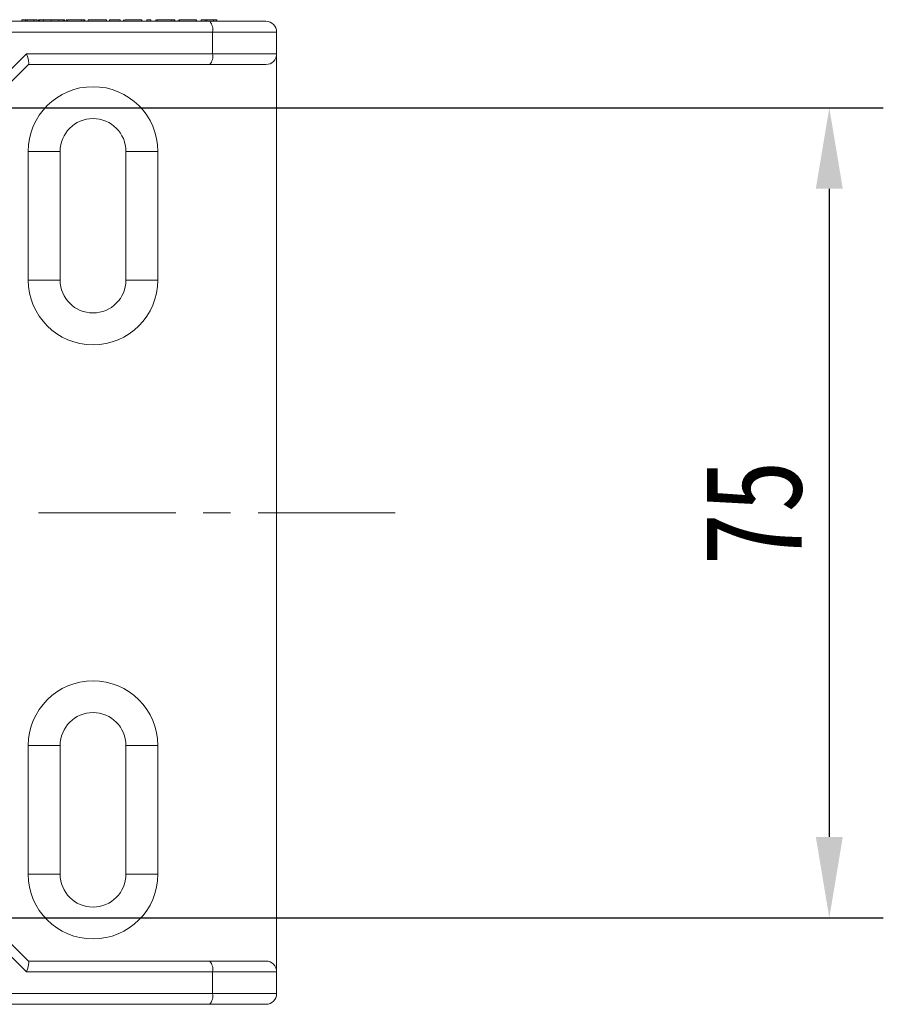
# Model space of a CAD drawing. Header units: millimetres. Extents: x 8853 to 11418, y 45 to 1005.
# Tile 40 of 256: x 9860 to 9940, y 264 to 355. Entities that reach past the tile are written whole.
import ezdxf

# ---------------------------------------------------------------- set-up
doc = ezdxf.new("R2010")
doc.units = ezdxf.units.MM
doc.linetypes.add('CENTERX2', pattern=[20.32, 12.7, -2.54, 2.54, -2.54])
doc.styles.get("Standard").update_dxf_attribs({"font": '仿宋_GB2312_0.TTF', "width": 0.8})
doc.dimstyles.new('ISO-35.1', dxfattribs={"dimtxt": 9, "dimasz": 7.5, "dimexe": 5, "dimexo": 0.625, "dimgap": 2.5, "dimtad": 1, "dimdsep": 46, "dimtxsty": 'Standard', "dimcen": 2.5, "dimadec": 0, "dimazin": 0, "dimtfac": 1, "dimtmove": 0, "dimatfit": 3, "dimfxl": 0, "dimarcsym": 0})

# ---------------------------------------------------------------- blocks, each defined once
blk = doc.blocks.new('*D46')
at = {"color": 0, "lineweight": -2, "transparency": 16777216}
for p, q in [((9856.65, 346.671), (9939.749, 346.671)), ((9934.749, 339.171), (9934.749, 279.171)), ((9856.536, 271.671), (9939.749, 271.671))]:
    blk.add_line(p, q, dxfattribs=at)
at = {"color": 0, "lineweight": 9, "transparency": 16777216}
for points in [[(9933.499, 339.171), (9935.999, 339.171), (9934.749, 346.671)], [(9933.499, 279.171), (9935.999, 279.171), (9934.749, 271.671)]]:
    blk.add_solid(points, dxfattribs=at)
at = {"layer": 'Defpoints', "color": 0, "lineweight": 9, "transparency": 16777216}
for p in [(9856.025, 346.671), (9855.911, 271.671), (9934.749, 271.671)]:
    blk.add_point(p, dxfattribs=at)
at = {"color": 0, "lineweight": 9, "transparency": 16777216, "insert": (9927.749, 309.171), "char_height": 9, "attachment_point": 5, "rotation": 90}
blk.add_mtext('75', dxfattribs=at)

msp = doc.modelspace()

# ---------------------------------------------------------------- linework, layer by layer
at = {"color": 7, "linetype": 'Continuous', "lineweight": 15}
for p, q in [((9857.836, 354.671), (9877.388, 354.671)), ((9859.972, 354.821), (9860.318, 354.821)), ((9859.972, 354.821), (9859.972, 354.671)), ((9860.318, 354.821), (9860.318, 354.671)), ((9860.484, 354.821), (9860.484, 354.671)), ((9861.096, 354.821), (9861.096, 354.671)), ((9861.096, 354.821), (9861.408, 354.821)), ((9861.408, 354.671), (9861.408, 354.821)), ((9861.408, 354.671), (9861.408, 354.821)), ((9861.536, 354.821), (9861.536, 354.671)), ((9861.536, 354.821), (9861.607, 354.821)), ((9861.983, 354.821), (9861.607, 354.821)), ((9861.607, 354.671), (9861.607, 354.821)), ((9861.983, 354.821), (9861.983, 354.671)), ((9862.715, 354.821), (9862.715, 354.671)), ((9863.399, 354.821), (9863.399, 354.671)), ((9863.81, 354.821), (9863.399, 354.821)), ((9863.81, 354.821), (9863.81, 354.671)), ((9863.81, 354.821), (9863.93, 354.821)), ((9863.93, 354.821), (9863.93, 354.671)), ((9864.092, 354.821), (9864.092, 354.671)), ((9864.215, 354.821), (9864.215, 354.671)), ((9864.215, 354.821), (9865.513, 354.821)), ((9865.513, 354.671), (9865.513, 354.821)), ((9865.766, 354.821), (9865.513, 354.821)), ((9865.766, 354.821), (9865.766, 354.671)), ((9865.766, 354.821), (9865.823, 354.821)), ((9865.823, 354.821), (9865.823, 354.671)), ((9866.141, 354.821), (9866.141, 354.671)), ((9866.141, 354.821), (9867.831, 354.821)), ((9867.831, 354.821), (9867.831, 354.671)), ((9868.118, 354.821), (9869.103, 354.821)), ((9868.118, 354.821), (9868.118, 354.671)), ((9869.103, 354.671), (9869.103, 354.821)), ((9869.385, 354.821), (9869.385, 354.671)), ((9869.513, 354.821), (9869.513, 354.671)), ((9869.517, 354.821), (9871.063, 354.821)), ((9871.063, 354.671), (9871.063, 354.821)), ((9871.095, 354.821), (9871.095, 354.671)), ((9871.564, 354.821), (9871.564, 354.671)), ((9871.564, 354.821), (9871.93, 354.821)), ((9871.93, 354.671), (9871.93, 354.821)), ((9872.407, 354.821), (9872.407, 354.671)), ((9872.53, 354.821), (9873.828, 354.821)), ((9872.53, 354.821), (9872.53, 354.671)), ((9873.828, 354.671), (9873.828, 354.821)), ((9874.082, 354.821), (9873.828, 354.821)), ((9874.082, 354.821), (9874.082, 354.671)), ((9874.082, 354.821), (9874.138, 354.821)), ((9874.138, 354.821), (9874.138, 354.671)), ((9874.457, 354.821), (9874.457, 354.671)), ((9874.584, 354.821), (9874.584, 354.671)), ((9874.589, 354.821), (9876.134, 354.821)), ((9876.134, 354.671), (9876.134, 354.821)), ((9876.166, 354.821), (9876.166, 354.671)), ((9876.602, 354.821), (9876.948, 354.821)), ((9876.602, 354.821), (9876.602, 354.671)), ((9876.948, 354.821), (9876.948, 354.671)), ((9877.114, 354.821), (9877.114, 354.671)), ((9877.726, 354.821), (9877.726, 354.671)), ((9877.726, 354.821), (9878.038, 354.821)), ((9878.038, 354.671), (9878.038, 354.821)), ((9878.039, 354.671), (9878.039, 354.821)), ((9877.647, 353.671), (9858.094, 353.671)), ((9877.647, 353.671), (9877.647, 351.671)), ((9883.577, 353.671), (9877.647, 353.671)), ((9883.577, 353.671), (9883.577, 351.671)), ((9860.421, 351.671), (9856.421, 347.671)), ((9877.647, 351.671), (9860.421, 351.671)), ((9877.647, 351.671), (9883.577, 351.671)), ((9883.577, 266.671), (9883.577, 351.671)), ((9856.594, 346.688), (9860.594, 350.688)), ((9860.577, 350.671), (9877.388, 350.671)), ((9860.577, 330.721), (9860.577, 342.621)), ((9863.527, 342.621), (9860.577, 342.621)), ((9863.527, 330.721), (9863.527, 342.621)), ((9872.577, 342.621), (9869.627, 342.621)), ((9869.627, 330.721), (9869.627, 342.621)), ((9872.577, 342.621), (9872.577, 330.721)), ((9860.577, 330.721), (9863.527, 330.721)), ((9869.627, 330.721), (9872.577, 330.721)), ((9860.577, 275.721), (9860.577, 287.621)), ((9863.527, 287.621), (9860.577, 287.621)), ((9863.527, 275.721), (9863.527, 287.621)), ((9869.627, 287.621), (9872.577, 287.621)), ((9869.627, 275.721), (9869.627, 287.621)), ((9872.577, 287.621), (9872.577, 275.721)), ((9860.577, 275.721), (9863.527, 275.721)), ((9869.627, 275.721), (9872.577, 275.721)), ((9860.594, 267.654), (9856.594, 271.654)), ((9856.421, 270.671), (9860.421, 266.671)), ((9877.388, 267.671), (9860.577, 267.671)), ((9860.421, 266.671), (9877.647, 266.671)), ((9877.647, 266.671), (9877.647, 264.671)), ((9883.577, 266.671), (9877.647, 266.671)), ((9883.577, 266.671), (9883.577, 264.671)), ((9858.094, 264.671), (9877.647, 264.671)), ((9877.647, 264.671), (9883.577, 264.671)), ((9877.388, 263.671), (9857.836, 263.671))]:
    msp.add_line(p, q, dxfattribs=at)
at = {"color": 1, "linetype": 'CENTERX2', "lineweight": 13}
msp.add_line((9894.553, 309.171), (9223.614, 309.171), dxfattribs=at)
at = {"color": 7, "linetype": 'Continuous', "lineweight": 15}
for centre, radius, start, end in [((9876.487, 353.905), 1.183, 348.63095, 40.39069), ((9882.577, 353.671), 1, 0, 90), ((9876.487, 351.438), 1.183, 319.60931, 11.36905), ((9882.577, 351.671), 1, 270, 0), ((9866.577, 342.621), 6, 0, 180), ((9866.577, 342.621), 3.05, 0, 180), ((9866.577, 330.721), 6, 180, 0), ((9866.577, 330.721), 3.05, 180, 0), ((9866.577, 287.621), 6, 0, 180), ((9866.577, 287.621), 3.05, 0, 180), ((9866.577, 275.721), 6, 180, 0), ((9866.577, 275.721), 3.05, 180, 0), ((9876.487, 266.905), 1.183, 348.63095, 40.39069), ((9882.577, 266.671), 1, 0, 90), ((9876.487, 264.438), 1.183, 319.60931, 11.36905), ((9882.577, 264.671), 1, 270, 0)]:
    msp.add_arc(centre, radius, start, end, dxfattribs=at)
for centre, major_axis, start_param, end_param in [((9860.163, 351.671), (-0.412, 0.996), 3.233618, 4.620364), ((9860.163, 266.671), (0.412, 0.996), 4.804414, 6.19116)]:
    msp.add_ellipse(centre, major_axis=major_axis, ratio=0.222797, start_param=start_param, end_param=end_param, dxfattribs=at)
for points, knots in [([(9860.322, 354.821), (9860.323, 354.821), (9860.326, 354.821), (9860.349, 354.821), (9860.415, 354.821), (9860.464, 354.821), (9860.484, 354.821)], [0, 0, 0, 0, 0.23144, 0.617962, 0.84928, 1, 1, 1, 1]), ([(9860.484, 354.821), (9860.517, 354.821), (9860.583, 354.821), (9860.706, 354.821), (9860.827, 354.821), (9860.931, 354.821), (9861.013, 354.821), (9861.047, 354.821), (9861.065, 354.821), (9861.073, 354.821), (9861.079, 354.821), (9861.083, 354.821), (9861.086, 354.821), (9861.088, 354.821), (9861.09, 354.821), (9861.092, 354.821), (9861.093, 354.821), (9861.094, 354.821), (9861.095, 354.821), (9861.096, 354.821), (9861.096, 354.821)], [0, 0, 0, 0, 0.109177, 0.218957, 0.351314, 0.453069, 0.554678, 0.69302, 0.73039, 0.767757, 0.805121, 0.842483, 0.861163, 0.879843, 0.898522, 0.917202, 0.935882, 0.954561, 0.973241, 1, 1, 1, 1]), ([(9862.715, 354.821), (9862.691, 354.821), (9862.643, 354.821), (9862.544, 354.821), (9862.417, 354.821), (9862.273, 354.821), (9862.128, 354.821), (9862.032, 354.821), (9861.983, 354.821)], [0, 0, 0, 0, 0.110868, 0.221932, 0.416453, 0.610972, 0.805486, 1, 1, 1, 1]), ([(9863.399, 354.821), (9863.392, 354.821), (9863.379, 354.821), (9863.36, 354.821), (9863.343, 354.821), (9863.327, 354.821), (9863.314, 354.821), (9863.297, 354.821), (9863.284, 354.821), (9863.268, 354.821), (9863.255, 354.821), (9863.238, 354.821), (9863.225, 354.821), (9863.209, 354.821), (9863.196, 354.821), (9863.179, 354.821), (9863.166, 354.821), (9863.15, 354.821), (9863.137, 354.821), (9863.12, 354.821), (9863.107, 354.821), (9863.091, 354.821), (9863.078, 354.821), (9863.062, 354.821), (9863.048, 354.821), (9863.032, 354.821), (9863.019, 354.821), (9863.003, 354.821), (9862.989, 354.821), (9862.973, 354.821), (9862.96, 354.821), (9862.944, 354.821), (9862.927, 354.821), (9862.911, 354.821), (9862.895, 354.821), (9862.878, 354.821), (9862.862, 354.821), (9862.846, 354.821), (9862.834, 354.821), (9862.818, 354.821), (9862.796, 354.821), (9862.771, 354.821), (9862.751, 354.821), (9862.739, 354.821), (9862.728, 354.821), (9862.72, 354.821), (9862.715, 354.821)], [0, 0, 0, 0, 0.028234, 0.056468, 0.084701, 0.098818, 0.127052, 0.141169, 0.169403, 0.18352, 0.211753, 0.22587, 0.254104, 0.268221, 0.296455, 0.310572, 0.338806, 0.352922, 0.381156, 0.395273, 0.423507, 0.437624, 0.465858, 0.479974, 0.508208, 0.522325, 0.550559, 0.564676, 0.59291, 0.607027, 0.63526, 0.649377, 0.677611, 0.705845, 0.719962, 0.748196, 0.776429, 0.790546, 0.81878, 0.832897, 0.861131, 0.917601, 0.945835, 0.959952, 0.974069, 1, 1, 1, 1]), ([(9864.105, 354.821), (9864.099, 354.821), (9864.089, 354.821), (9864.136, 354.821), (9864.154, 354.821)], [0, 0, 0, 0, 0.607375, 1, 1, 1, 1]), ([(9872.42, 354.821), (9872.414, 354.821), (9872.404, 354.821), (9872.451, 354.821), (9872.469, 354.821)], [0, 0, 0, 0, 0.607375, 1, 1, 1, 1]), ([(9876.953, 354.821), (9876.954, 354.821), (9876.956, 354.821), (9876.979, 354.821), (9877.045, 354.821), (9877.094, 354.821), (9877.114, 354.821)], [0, 0, 0, 0, 0.23144, 0.617962, 0.84928, 1, 1, 1, 1]), ([(9877.114, 354.821), (9877.147, 354.821), (9877.213, 354.821), (9877.336, 354.821), (9877.457, 354.821), (9877.562, 354.821), (9877.643, 354.821), (9877.677, 354.821), (9877.695, 354.821), (9877.703, 354.821), (9877.709, 354.821), (9877.714, 354.821), (9877.717, 354.821), (9877.718, 354.821), (9877.72, 354.821), (9877.722, 354.821), (9877.723, 354.821), (9877.724, 354.821), (9877.725, 354.821), (9877.726, 354.821), (9877.726, 354.821)], [0, 0, 0, 0, 0.109177, 0.218957, 0.351314, 0.453069, 0.554678, 0.69302, 0.73039, 0.767757, 0.805121, 0.842483, 0.861163, 0.879843, 0.898522, 0.917202, 0.935882, 0.954561, 0.973241, 1, 1, 1, 1]), ([(9882.577, 354.671), (9882.504, 354.671), (9882.358, 354.671), (9881.212, 354.671), (9880.062, 354.671), (9879.363, 354.671), (9879.05, 354.671), (9878.4, 354.671), (9877.743, 354.671), (9877.388, 354.671)], [0, 0, 0, 0, 0.249794, 0.499589, 0.756189, 0.758197, 0.773895, 0.878145, 1, 1, 1, 1]), ([(9877.388, 350.671), (9878.088, 350.671), (9879.525, 350.671), (9880.659, 350.671), (9881.167, 350.671), (9881.635, 350.671), (9882.169, 350.671), (9882.434, 350.671), (9882.521, 350.671), (9882.565, 350.671), (9882.573, 350.671), (9882.577, 350.671)], [0, 0, 0, 0, 0.242913, 0.49944, 0.501269, 0.517474, 0.756204, 0.878037, 0.884243, 0.938823, 1, 1, 1, 1]), ([(9882.577, 267.671), (9882.509, 267.671), (9882.369, 267.671), (9881.603, 267.671), (9881.093, 267.671), (9880.61, 267.671), (9879.742, 267.671), (9878.759, 267.671), (9878.251, 267.671), (9877.906, 267.671), (9877.567, 267.671), (9877.388, 267.671)], [0, 0, 0, 0, 0.242913, 0.49944, 0.501269, 0.517474, 0.756204, 0.878037, 0.884243, 0.938823, 1, 1, 1, 1]), ([(9882.577, 263.671), (9882.508, 263.671), (9882.366, 263.671), (9881.224, 263.671), (9879.528, 263.671), (9878.088, 263.671), (9877.388, 263.671)], [0, 0, 0, 0, 0.243185, 0.5, 0.756815, 1, 1, 1, 1])]:
    msp.add_open_spline(points, degree=3, knots=knots, dxfattribs=at)

# ---------------------------------------------------------------- dimensions: what is measured, and where the dimension line sits
at = {"color": 5, "lineweight": 9}
dim = msp.add_linear_dim(base=(9934.749, 271.671), p1=(9856.025, 346.671), p2=(9855.911, 271.671), angle=90, dimstyle='ISO-35.1', dxfattribs=at)
dim.commit()
dim.dimension.update_dxf_attribs({"geometry": '*D46', "text_midpoint": (9927.749, 309.171)})

doc.saveas('drawing.dxf')
